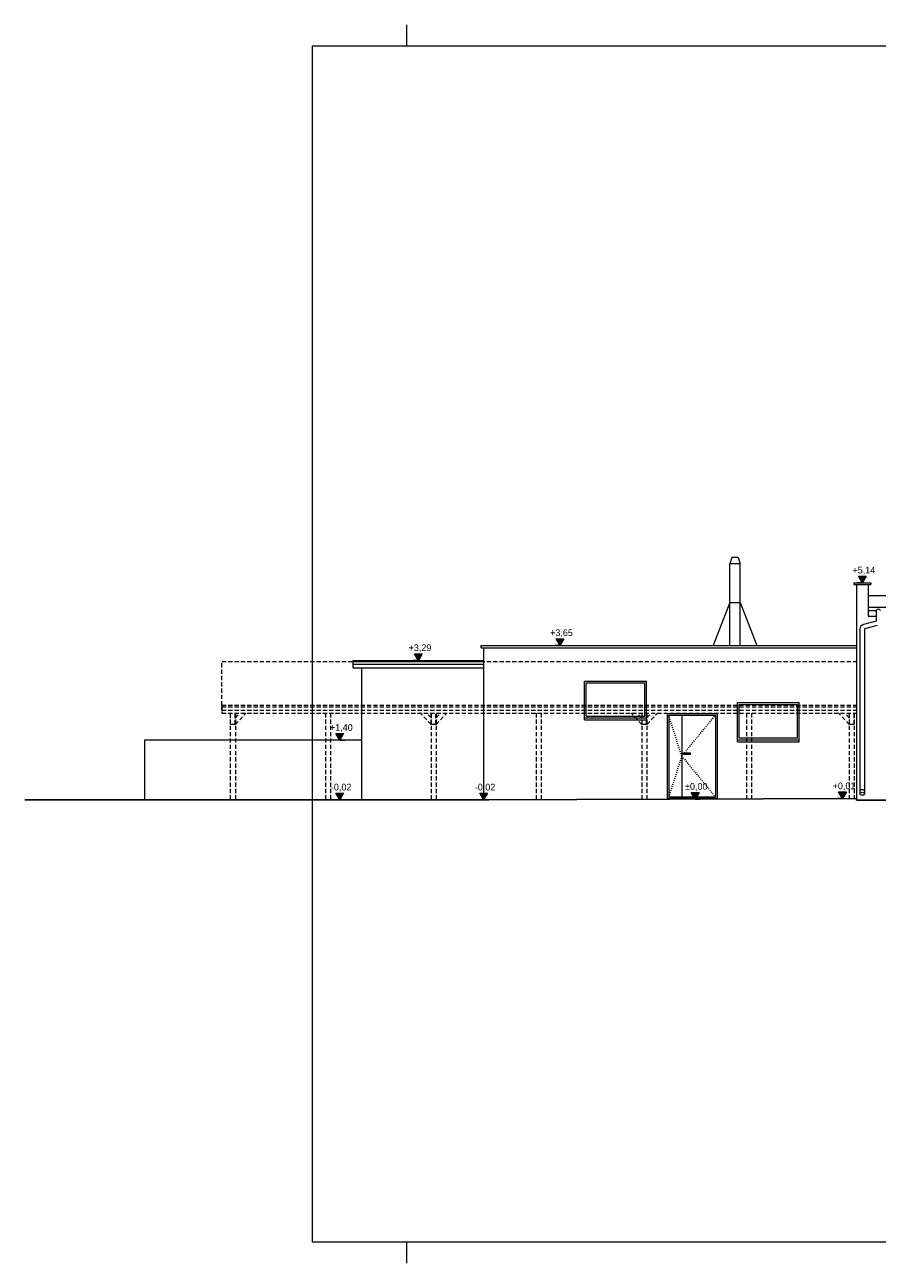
# Model space of a CAD drawing. Extents: x -686885 to -413214, y -23370 to 153194.
# Tile 58 of 145: x -517804 to -497544, y -23370 to 6080. Entities that reach past the tile are written whole.
import ezdxf

# ---------------------------------------------------------------- set-up
doc = ezdxf.new("R2010")
doc.units = 0
doc.header["$MEASUREMENT"] = 0
doc.linetypes.add('Hidden Line', pattern=[50, 25, -25])
doc.linetypes.add('Krawędzie ukryte', pattern=[150, 100, -50])
for name, color, linetype, lineweight in [('Arch stropy_Nr_Pióra__1', 7, 'Continuous', 25), ('ARCH TABELA_Nr_Pióra__21', 7, 'Continuous', 9), ('INWENT DACH_Nr_Pióra__21', 7, 'Continuous', 9), ('INWENT KONST. DREWNIANA_Nr_Pióra__21', 7, 'Continuous', 9), ('INWENT RURY SPUSTOWE_Nr_Pióra__21', 7, 'Continuous', 9), ('INWENT WYMIARY_Nr_Pióra__21', 7, 'Continuous', 9), ('INWENT. DRZWI_Nr_Pióra__5', 7, 'Continuous', 13), ('INWENT. OKNA_Nr_Pióra__5', 7, 'Continuous', 13), ('INWENT.ŚCIANY_Nr_Pióra__21', 7, 'Continuous', 9), ('INWENT.ŚCIANY_Nr_Pióra__5', 7, 'Continuous', 13), ('Istniejące kominy_Nr_Pióra__21', 7, 'Continuous', 9)]:
    doc.layers.add(name, color=color, linetype=linetype, lineweight=lineweight)
doc.layers.add('INWENT KONST. DREWNIANA_Nr_Pióra__102', color=7, linetype='Continuous', lineweight=9, true_color=0xb4b4b4)
doc.layers.add('INWENT RURY SPUSTOWE_Nr_Pióra__102', color=7, linetype='Continuous', lineweight=9, true_color=0xb4b4b4)
doc.layers.add('INWENT WYMIARY', color=7, linetype='Continuous')
doc.styles.add('GENERATED_STYLE_1', font='txt')

# ---------------------------------------------------------------- blocks, each defined once
blk = doc.blocks.new('Wymiary_6', base_point=(-498370, -12320))
at = {"layer": 'INWENT WYMIARY_Nr_Pióra__21', "linetype": 'Continuous'}
blk.add_hatch(color=256, dxfattribs=at).paths.add_polyline_path([(-498370, -12320), (-498463, -12160), (-498277, -12160)], flags=0)
for p, q in [((-498370, -12320), (-498490, -12320)), ((-498370, -12320), (-498463, -12160)), ((-498463, -12160), (-498277, -12160)), ((-498277, -12160), (-498370, -12320)), ((-498370, -12320), (-498250, -12320))]:
    blk.add_line(p, q, dxfattribs=at)
at = {"layer": 'INWENT WYMIARY_Nr_Pióra__21', "insert": (-498603, -12128), "char_height": 160, "attachment_point": 7, "style": 'GENERATED_STYLE_1'}
blk.add_mtext('{+0,01}', dxfattribs=at)
blk = doc.blocks.new('Wymiary_7', base_point=(-501871, -12333))
at = {"layer": 'INWENT WYMIARY_Nr_Pióra__21', "linetype": 'Continuous'}
blk.add_hatch(color=256, dxfattribs=at).paths.add_polyline_path([(-501871, -12333), (-501963, -12173), (-501778, -12173)], flags=0)
for p, q in [((-501871, -12333), (-501991, -12333)), ((-501871, -12333), (-501963, -12173)), ((-501963, -12173), (-501778, -12173)), ((-501778, -12173), (-501871, -12333)), ((-501871, -12333), (-501751, -12333))]:
    blk.add_line(p, q, dxfattribs=at)
at = {"layer": 'INWENT WYMIARY_Nr_Pióra__21', "insert": (-502112, -12141), "char_height": 160, "attachment_point": 7, "style": 'GENERATED_STYLE_1'}
blk.add_mtext('{±0,00}', dxfattribs=at)
blk = doc.blocks.new('Wymiary_8', base_point=(-506898, -12350))
at = {"layer": 'INWENT WYMIARY_Nr_Pióra__21', "linetype": 'Continuous'}
blk.add_hatch(color=256, dxfattribs=at).paths.add_polyline_path([(-506898, -12350), (-506991, -12190), (-506806, -12190)], flags=0)
for p, q in [((-506898, -12350), (-507018, -12350)), ((-506898, -12350), (-506991, -12190)), ((-506991, -12190), (-506806, -12190)), ((-506806, -12190), (-506898, -12350)), ((-506898, -12350), (-506778, -12350))]:
    blk.add_line(p, q, dxfattribs=at)
at = {"layer": 'INWENT WYMIARY_Nr_Pióra__21', "insert": (-507108, -12158), "char_height": 160, "attachment_point": 7, "style": 'GENERATED_STYLE_1'}
blk.add_mtext('{-0,02}', dxfattribs=at)
blk = doc.blocks.new('Wymiary_9', base_point=(-510319, -12350))
at = {"layer": 'INWENT WYMIARY_Nr_Pióra__21', "linetype": 'Continuous'}
blk.add_hatch(color=256, dxfattribs=at).paths.add_polyline_path([(-510319, -12350), (-510411, -12190), (-510226, -12190)], flags=0)
for p, q in [((-510319, -12350), (-510439, -12350)), ((-510319, -12350), (-510411, -12190)), ((-510411, -12190), (-510226, -12190)), ((-510226, -12190), (-510319, -12350)), ((-510319, -12350), (-510199, -12350))]:
    blk.add_line(p, q, dxfattribs=at)
at = {"layer": 'INWENT WYMIARY_Nr_Pióra__21', "insert": (-510529, -12158), "char_height": 160, "attachment_point": 7, "style": 'GENERATED_STYLE_1'}
blk.add_mtext('{-0,02}', dxfattribs=at)
blk = doc.blocks.new('Wymiary_23', base_point=(-510319, -10930))
at = {"layer": 'INWENT WYMIARY_Nr_Pióra__21', "linetype": 'Continuous'}
blk.add_hatch(color=256, dxfattribs=at).paths.add_polyline_path([(-510319, -10930), (-510411, -10770), (-510226, -10770)], flags=0)
for p, q in [((-510319, -10930), (-510411, -10770)), ((-510411, -10770), (-510226, -10770)), ((-510226, -10770), (-510319, -10930)), ((-510319, -10930), (-510439, -10930)), ((-510319, -10930), (-510199, -10930))]:
    blk.add_line(p, q, dxfattribs=at)
at = {"layer": 'INWENT WYMIARY_Nr_Pióra__21', "insert": (-510552, -10738), "char_height": 160, "attachment_point": 7, "style": 'GENERATED_STYLE_1'}
blk.add_mtext('{+1,40}', dxfattribs=at)
blk = doc.blocks.new('Wymiary_24', base_point=(-508448, -9035))
at = {"layer": 'INWENT WYMIARY_Nr_Pióra__21', "linetype": 'Continuous'}
blk.add_hatch(color=256, dxfattribs=at).paths.add_polyline_path([(-508448, -9035), (-508541, -8875), (-508356, -8875)], flags=0)
for p, q in [((-508448, -9035), (-508568, -9035)), ((-508448, -9035), (-508541, -8875)), ((-508541, -8875), (-508356, -8875)), ((-508356, -8875), (-508448, -9035)), ((-508448, -9035), (-508328, -9035))]:
    blk.add_line(p, q, dxfattribs=at)
at = {"layer": 'INWENT WYMIARY_Nr_Pióra__21', "insert": (-508682, -8843), "char_height": 160, "attachment_point": 7, "style": 'GENERATED_STYLE_1'}
blk.add_mtext('{+3,29}', dxfattribs=at)
blk = doc.blocks.new('Wymiary_25', base_point=(-505084, -8678))
at = {"layer": 'INWENT WYMIARY_Nr_Pióra__21', "linetype": 'Continuous'}
blk.add_hatch(color=256, dxfattribs=at).paths.add_polyline_path([(-505084, -8678), (-505177, -8518), (-504991, -8518)], flags=0)
for p, q in [((-505084, -8678), (-505177, -8518)), ((-505177, -8518), (-504991, -8518)), ((-504991, -8518), (-505084, -8678)), ((-505084, -8678), (-505204, -8678)), ((-505084, -8678), (-504964, -8678))]:
    blk.add_line(p, q, dxfattribs=at)
at = {"layer": 'INWENT WYMIARY_Nr_Pióra__21', "insert": (-505318, -8486), "char_height": 160, "attachment_point": 7, "style": 'GENERATED_STYLE_1'}
blk.add_mtext('{+3,65}', dxfattribs=at)
blk = doc.blocks.new('Wymiary_28', base_point=(-497898, -7190))
at = {"layer": 'INWENT WYMIARY_Nr_Pióra__21', "linetype": 'Continuous'}
blk.add_hatch(color=256, dxfattribs=at).paths.add_polyline_path([(-497898, -7190), (-497991, -7030), (-497806, -7030)], flags=0)
for p, q in [((-497898, -7190), (-497991, -7030)), ((-497991, -7030), (-497806, -7030)), ((-497806, -7030), (-497898, -7190)), ((-497898, -7190), (-498018, -7190)), ((-497898, -7190), (-497778, -7190))]:
    blk.add_line(p, q, dxfattribs=at)
at = {"layer": 'INWENT WYMIARY_Nr_Pióra__21', "insert": (-498132, -6998), "char_height": 160, "attachment_point": 7, "style": 'GENERATED_STYLE_1'}
blk.add_mtext('{+5,14}', dxfattribs=at)

msp = doc.modelspace()

# ---------------------------------------------------------------- linework, layer by layer
at = {"layer": 'Arch stropy_Nr_Pióra__1', "linetype": 'Continuous'}
for p, q in [((-517803.5, -12349.6), (-506898.3, -12349.6)), ((-506898.3, -12349.6), (-498038.3, -12319.6)), ((-498038.3, -12319.6), (-498038.3, -12359.6)), ((-498038.3, -12359.6), (-488858.3, -12359.6))]:
    msp.add_line(p, q, dxfattribs=at)
at = {"layer": 'ARCH TABELA_Nr_Pióra__21', "linetype": 'Continuous'}
for p, q in [((-508723.3, 5580.4), (-508723.3, 6080.4)), ((-508723.3, 5580.4), (-508723.3, 6080.4)), ((-508723.3, 5580.4), (-508723.3, 6080.4)), ((-508723.3, 5580.4), (-508723.3, 6080.4)), ((-510973.3, 5580.4), (-510973.3, -22869.6)), ((-510973.3, 5580.4), (-470223.3, 5580.4)), ((-510973.3, 5580.4), (-510973.3, -22869.6)), ((-510973.3, 5580.4), (-470223.3, 5580.4)), ((-470223.3, -22869.6), (-510973.3, -22869.6)), ((-470223.3, -22869.6), (-510973.3, -22869.6)), ((-508723.3, -23369.6), (-508723.3, -22869.6)), ((-508723.3, -23369.6), (-508723.3, -22869.6)), ((-508723.3, -23369.6), (-508723.3, -22869.6)), ((-508723.3, -23369.6), (-508723.3, -22869.6))]:
    msp.add_line(p, q, dxfattribs=at)
at = {"layer": 'INWENT DACH_Nr_Pióra__21', "linetype": 'Continuous'}
for p, q in [((-497758.3, -7489.6), (-488948.3, -7489.6)), ((-506958.3, -8738.2), (-506958.3, -8678.2)), ((-506958.3, -8678.2), (-498038.3, -8678.2)), ((-506958.3, -8738.2), (-498038.3, -8738.2)), ((-509998.3, -9034.8), (-506898.3, -9034.8)), ((-509998.3, -9060.6), (-506898.3, -9060.6)), ((-509998.3, -9120.6), (-506898.3, -9120.6))]:
    msp.add_line(p, q, dxfattribs=at)
at = {"layer": 'INWENT KONST. DREWNIANA_Nr_Pióra__102', "linetype": 'Krawędzie ukryte'}
for p, q in [((-513118.3, -10102.4), (-513118.3, -9056.9)), ((-513118.3, -9056.9), (-498038.3, -9056.9)), ((-513118.3, -10102.4), (-498038.3, -10102.4)), ((-513118.3, -10102.4), (-513118.3, -10289.6)), ((-513118.3, -10289.6), (-498038.3, -10289.6)), ((-512918.3, -10289.6), (-512918.3, -12349.6)), ((-512913.3, -10559.6), (-512913.3, -10289.6)), ((-512803.3, -10559.6), (-512803.3, -10289.6)), ((-512798.3, -10289.6), (-512798.3, -12349.6)), ((-512798.3, -10559.6), (-512546.3, -10289.6)), ((-512798.3, -10398.4), (-512696.8, -10289.6)), ((-510658.3, -10289.6), (-510658.3, -12349.6)), ((-510538.3, -10289.6), (-510538.3, -12349.6)), ((-508148.3, -10559.6), (-508400.3, -10289.6)), ((-508148.3, -10398.4), (-508249.9, -10289.6)), ((-508148.3, -10289.6), (-508148.3, -12349.6)), ((-508143.3, -10559.6), (-508143.3, -10289.6)), ((-508033.3, -10559.6), (-508033.3, -10289.6)), ((-508028.3, -10398.4), (-507926.8, -10289.6)), ((-508028.3, -10559.6), (-507776.3, -10289.6)), ((-508028.3, -10289.6), (-508028.3, -12349.6)), ((-505648.3, -10289.6), (-505648.3, -12345.4)), ((-505528.3, -10289.6), (-505528.3, -12345)), ((-503138.3, -10559.6), (-503390.3, -10289.6)), ((-503138.3, -10398.4), (-503239.9, -10289.6)), ((-503138.3, -10289.6), (-503138.3, -12336.9)), ((-503133.3, -10559.6), (-503133.3, -10289.6)), ((-503023.3, -10559.6), (-503023.3, -10289.6)), ((-503018.3, -10398.4), (-502916.8, -10289.6)), ((-503018.3, -10559.6), (-502766.3, -10289.6)), ((-503018.3, -10289.6), (-503018.3, -12336.5)), ((-500648.3, -10289.6), (-500648.3, -12328.5)), ((-500528.3, -10289.6), (-500528.3, -12328)), ((-498208.3, -10559.6), (-498460.3, -10289.6)), ((-498208.3, -10398.4), (-498309.9, -10289.6)), ((-498208.3, -10289.6), (-498208.3, -12320.2)), ((-498203.3, -10559.6), (-498203.3, -10289.6)), ((-498093.3, -10559.6), (-498093.3, -10289.6)), ((-498088.3, -10289.6), (-498088.3, -12319.8)), ((-512803.3, -10559.6), (-512913.3, -10559.6)), ((-508033.3, -10559.6), (-508143.3, -10559.6)), ((-503023.3, -10559.6), (-503133.3, -10559.6)), ((-498093.3, -10559.6), (-498203.3, -10559.6))]:
    msp.add_line(p, q, dxfattribs=at)
at = {"layer": 'INWENT KONST. DREWNIANA_Nr_Pióra__21', "linetype": 'Continuous'}
for p, q in [((-497758.3, -7769.6), (-488948.3, -7769.6)), ((-497758.3, -7844.6), (-497572.3, -7844.6)), ((-497758.3, -7979.6), (-497572.3, -7979.6)), ((-509998.3, -9212.3), (-509998.3, -9034.8)), ((-509998.3, -9212.3), (-506898.3, -9212.3))]:
    msp.add_line(p, q, dxfattribs=at)
at = {"layer": 'INWENT RURY SPUSTOWE_Nr_Pióra__102', "linetype": 'Krawędzie ukryte'}
for p, q in [((-513118.3, -10140.9), (-498038.3, -10140.9)), ((-513118.3, -10215.9), (-513118.3, -10140.9)), ((-513118.3, -10215.9), (-498038.3, -10215.9))]:
    msp.add_line(p, q, dxfattribs=at)
at = {"layer": 'INWENT RURY SPUSTOWE_Nr_Pióra__21', "linetype": 'Continuous'}
for p, q in [((-497572.3, -7844.6), (-497572.3, -8100.3)), ((-497572.3, -8100.3), (-497871.8, -8180.6)), ((-497543.8, -8206.6), (-497843.3, -8286.8)), ((-497953.3, -8286.8), (-497953.3, -12205.1)), ((-497843.3, -8286.8), (-497843.3, -12205.1))]:
    msp.add_line(p, q, dxfattribs=at)
for centre, radius, start, end in [((-497517.3, -7880), 65.4, 32.77908, 147.22092), ((-497843.3, -8286.8), 110, 105, 180)]:
    msp.add_arc(centre, radius, start, end, dxfattribs=at)
msp.add_ellipse((-497898.3, -12145.1), major_axis=(55, 0), ratio=0.6281954, start_param=0, end_param=3.1415927, dxfattribs=at)
msp.add_ellipse((-497898.3, -12205.1), major_axis=(55, 0), ratio=0.6281954, dxfattribs=at)
at = {"layer": 'INWENT. DRZWI_Nr_Pióra__5', "linetype": 'Continuous'}
for p, q in [((-502148.3, -11229.6), (-501988.3, -11229.6)), ((-502148.3, -11269.6), (-502148.3, -11229.6)), ((-501988.3, -11269.6), (-502148.3, -11269.6)), ((-501988.3, -11229.6), (-501988.3, -11269.6))]:
    msp.add_line(p, q, dxfattribs=at)
at = {"layer": 'INWENT. OKNA_Nr_Pióra__5', "linetype": 'Continuous'}
for p, q in [((-504458.3, -9569.6), (-503068.3, -9569.6)), ((-504458.3, -10359.6), (-504458.3, -9569.6)), ((-503068.3, -10359.6), (-503068.3, -9569.6)), ((-500828.3, -10079.6), (-499438.3, -10079.6)), ((-500828.3, -10879.6), (-500828.3, -10079.6)), ((-499438.3, -10879.6), (-499438.3, -10079.6)), ((-504458.3, -10359.6), (-503068.3, -10359.6)), ((-500828.3, -10879.6), (-499438.3, -10879.6))]:
    msp.add_line(p, q, dxfattribs=at)
at = {"layer": 'INWENT.ŚCIANY_Nr_Pióra__21', "linetype": 'Continuous'}
for p, q in [((-504498.3, -9529.6), (-503028.3, -9529.6)), ((-504498.3, -10449.6), (-504498.3, -9529.6)), ((-503028.3, -10449.6), (-503028.3, -9529.6)), ((-502538.3, -10299.6), (-501348.3, -10299.6)), ((-502538.3, -10299.6), (-502538.3, -12309.6)), ((-501348.3, -10299.6), (-501348.3, -12309.6)), ((-500868.3, -10039.6), (-499398.3, -10039.6)), ((-500868.3, -10969.6), (-500868.3, -10039.6)), ((-499398.3, -10969.6), (-499398.3, -10039.6)), ((-504498.3, -10399.6), (-503028.3, -10399.6)), ((-504498.3, -10449.6), (-503028.3, -10449.6)), ((-502498.3, -10339.6), (-501388.3, -10339.6)), ((-502498.3, -10339.6), (-502498.3, -12279.6)), ((-502188.3, -10339.6), (-502188.3, -12279.6)), ((-501388.3, -10339.6), (-501388.3, -12279.6)), ((-509798.3, -10929.6), (-514958.3, -10929.6)), ((-514958.3, -10929.6), (-514958.3, -12349.6)), ((-500868.3, -10919.6), (-499398.3, -10919.6)), ((-500868.3, -10969.6), (-499398.3, -10969.6)), ((-502538.3, -12309.6), (-501348.3, -12309.6)), ((-502498.3, -12279.6), (-501388.3, -12279.6))]:
    msp.add_line(p, q, dxfattribs=at)
at = {"layer": 'INWENT.ŚCIANY_Nr_Pióra__21', "linetype": 'Hidden Line'}
for q in [(-502498.3, -10339.6), (-501388.3, -10339.6), (-502498.3, -12279.6), (-501388.3, -12279.6)]:
    msp.add_line((-502188.3, -11309.6), q, dxfattribs=at)
at = {"layer": 'INWENT.ŚCIANY_Nr_Pióra__5', "linetype": 'Continuous'}
for p, q in [((-498098.3, -7189.6), (-498098.3, -7229.6)), ((-498098.3, -7189.6), (-497698.3, -7189.6)), ((-498098.3, -7229.6), (-497698.3, -7229.6)), ((-498038.3, -7229.6), (-498038.3, -12359.6)), ((-497758.3, -7229.6), (-497758.3, -7979.6)), ((-497698.3, -7189.6), (-497698.3, -7229.6)), ((-506898.3, -8738.2), (-506898.3, -12349.6)), ((-509798.3, -9212.3), (-509798.3, -12359.6))]:
    msp.add_line(p, q, dxfattribs=at)
at = {"layer": 'Istniejące kominy_Nr_Pióra__21', "linetype": 'Continuous'}
for p, q in [((-500998.3, -6589.6), (-501048.3, -6739.6)), ((-501048.3, -8678.2), (-501048.3, -6739.6)), ((-500798.3, -6739.6), (-501048.3, -6739.6)), ((-500848.3, -6589.6), (-500998.3, -6589.6)), ((-500848.3, -6589.6), (-500798.3, -6739.6)), ((-500798.3, -8678.2), (-500798.3, -6739.6)), ((-501048.3, -7658.9), (-501439.6, -8678.2)), ((-501048.3, -7658.9), (-500798.3, -7658.9)), ((-500798.3, -7658.9), (-500407, -8678.2))]:
    msp.add_line(p, q, dxfattribs=at)

# ---------------------------------------------------------------- block references
at = {"layer": 'INWENT WYMIARY', "linetype": 'Continuous'}
for name, p in [('Wymiary_28', (-497898.3, -7189.6)), ('Wymiary_25', (-505084.2, -8678.2)), ('Wymiary_24', (-508448.3, -9034.8)), ('Wymiary_23', (-510318.6, -10929.6)), ('Wymiary_9', (-510318.6, -12349.6)), ('Wymiary_8', (-506898.3, -12349.6)), ('Wymiary_7', (-501870.6, -12332.6)), ('Wymiary_6', (-498369.9, -12319.6))]:
    msp.add_blockref(name, p, dxfattribs=at)

doc.saveas('drawing.dxf')
